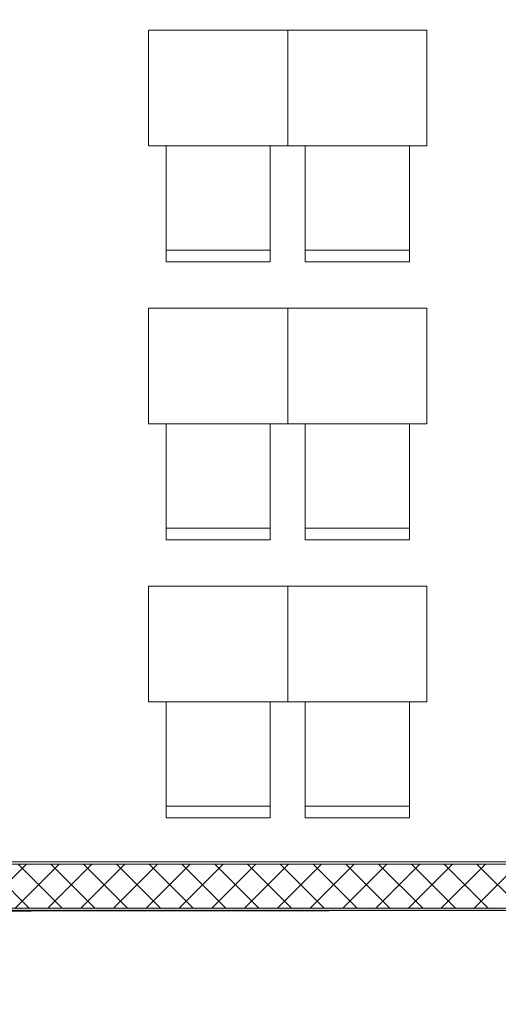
# Model space of a CAD drawing. Header units: millimetres. Extents: x 74467 to 235410, y -65 to 114857.
# Tile 187 of 256: x 124157 to 126222, y 70831 to 75081. Entities that reach past the tile are written whole.
import ezdxf
from ezdxf.enums import TextEntityAlignment as Align

# ---------------------------------------------------------------- set-up
doc = ezdxf.new("R2010")
doc.units = ezdxf.units.MM
doc.header["$MEASUREMENT"] = 0
doc.linetypes.add('Katkend topelt', pattern=[1093.611073, 529.166651, -211.666656, 141.111112, -211.666656])
doc.linetypes.add('Wipeout_Contour', pattern=[1000, 0, -1000])
for name, color, linetype in [('00 Kunstikonkursi LÜ jaoks asendi 2D', 7, 'Continuous'), ('00 Teljed.AR', 7, 'Continuous'), ('1235 Vahelaed.AR', 7, 'Continuous'), ('1311 Siseseinad.AR', 7, 'Continuous'), ('1326 Seinapinnad.SA', 7, 'Continuous'), ('1330 Sisustus.SA', 7, 'Continuous'), ('9350 Netopind.AR', 7, 'Continuous')]:
    doc.layers.add(name, color=color, linetype=linetype)
doc.styles.add('GENERATED_STYLE_3', font='txt')

# ---------------------------------------------------------------- blocks, each defined once
blk = doc.blocks.new('Slab_3_1', base_point=(121939.6, 71235.9))
at = {"color": 254, "linetype": 'Wipeout_Contour', "lineweight": 0, "ltscale": 852887.361332}
blk.add_wipeout([(121939.6, 71235.9), (121462.1, 67838), (123892.6, 67793.4), (123892.6, 69575.9), (126312.6, 69575.9), (126312.6, 71235.9)], dxfattribs=at).dxf.layer = '1235 Vahelaed.AR'
at = {"layer": '1235 Vahelaed.AR', "color": 7, "linetype": 'Continuous', "lineweight": 13, "flags": 128}
blk.add_lwpolyline([(126312.6, 71235.9), (121939.6, 71235.9)], dxfattribs=at)
blk = doc.blocks.new('Slab_22_1', base_point=(124307.1, 88081.6))
at = {"color": 254, "linetype": 'Wipeout_Contour', "lineweight": 0, "ltscale": 742907.755518}
blk.add_wipeout([(124307.1, 88081.6), (121939.6, 71235.9), (126312.6, 71235.9), (129692.6, 71235.9), (129692.6, 87324.7)], dxfattribs=at).dxf.layer = '1235 Vahelaed.AR'
at = {"layer": '1235 Vahelaed.AR', "color": 7, "linetype": 'Continuous', "lineweight": 13, "flags": 128}
blk.add_lwpolyline([(124307.1, 88081.6), (121939.6, 71235.9), (126312.6, 71235.9), (129692.6, 71235.9), (129692.6, 83745.5)], dxfattribs=at)
blk = doc.blocks.new('Liikumisruum_RG 103_3_1', base_point=(96460.4, 94557))
at = {"layer": '9350 Netopind.AR', "color": 7, "linetype": 'Continuous', "lineweight": 13, "flags": 128}
blk.add_lwpolyline([(129702.6, 93185.9), (129702.6, 71235.9), (123739.6, 71235.9), (123739.6, 69725.9), (129705.6, 69725.9), (129705.6, 67676.8), (132092.6, 67651.1), (132092.6, 69545.9), (131292.6, 69545.9), (131292.6, 72785.9), (132092.6, 72785.9), (132092.6, 78875.9), (131292.6, 78875.9), (131292.6, 81535.9), (132092.6, 81535.9), (132092.6, 85125.9), (131292.6, 85125.9), (131292.6, 87785.9), (132092.6, 87785.9), (132092.6, 89925.9), (131292.6, 89925.9), (131292.6, 93195.9)], dxfattribs=at)
blk = doc.blocks.new('Ainekabinet 2_PK 111_30_1', base_point=(123325, 77435.9))
at = {"layer": '9350 Netopind.AR', "color": 7, "linetype": 'Continuous', "lineweight": 13, "flags": 128}
blk.add_lwpolyline([(122085.9, 72277), (122006.6, 71712.5), (122412.6, 71655.4), (122383.1, 71445.9), (129502.6, 71445.9), (129502.6, 77435.9), (123225, 77435.9), (122810.9, 77435.9)], close=True, dxfattribs=at)
blk = doc.blocks.new('Wall_32_1', base_point=(129692.6, 71245.9))
at = {"layer": '1311 Siseseinad.AR', "linetype": 'Continuous', "lineweight": 13, "true_color": 0x50504f}
h = blk.add_hatch(dxfattribs=at)
h.set_pattern_fill('Plokk_õõnesbetoon_0001', color=251, style=0, pattern_type=2)
h.set_pattern_definition([(45, (0, 0), (-70.71068, 70.71068), []), (135, (0, 0), (70.71068, 70.71068), [])])
h.paths.add_polyline_path([(121942, 71245.9), (129502.6, 71245.9), (129502.6, 71435.9), (122371.6, 71435.9), (122345.6, 71250.8), (121950.5, 71306.3)])
at = {"layer": '1311 Siseseinad.AR', "color": 7, "linetype": 'Continuous', "lineweight": 15, "flags": 128}
for points in [[(129502.6, 71435.9), (122371.6, 71435.9)], [(121942, 71245.9), (129502.6, 71245.9)]]:
    blk.add_lwpolyline(points, dxfattribs=at)
blk = doc.blocks.new('Wall_262_1', base_point=(129692.6, 71245.9))
at = {"layer": '1326 Seinapinnad.SA', "linetype": 'Continuous', "lineweight": 0, "true_color": 0xfefefe}
blk.add_hatch(color=7, dxfattribs=at).paths.add_polyline_path([(129692.6, 71245.9), (121941, 71245.9), (121941, 71235.9), (129692.6, 71235.9)])
at = {"layer": '1326 Seinapinnad.SA', "color": 7, "linetype": 'Continuous', "lineweight": 15, "flags": 128}
for points in [[(129692.6, 71245.9), (121941, 71245.9)], [(121941, 71235.9), (129692.6, 71235.9)]]:
    blk.add_lwpolyline(points, dxfattribs=at)
blk = doc.blocks.new('Wall_269_1', base_point=(122371.6, 71435.9))
at = {"layer": '1326 Seinapinnad.SA', "linetype": 'Continuous', "lineweight": 0, "true_color": 0xfefefe}
blk.add_hatch(color=7, dxfattribs=at).paths.add_polyline_path([(122381.7, 71435.9), (129502.6, 71435.9), (129502.6, 71445.9), (122383.1, 71445.9)])
at = {"layer": '1326 Seinapinnad.SA', "color": 7, "linetype": 'Continuous', "lineweight": 15, "flags": 128}
for points in [[(122371.6, 71435.9), (129502.6, 71435.9)], [(129502.6, 71445.9), (122383.1, 71445.9)]]:
    blk.add_lwpolyline(points, dxfattribs=at)
blk = doc.blocks.new('Wall_574_1', base_point=(122373, 71435.9))
at = {"color": 254, "linetype": 'Wipeout_Contour', "lineweight": 0, "ltscale": 578135.032796}
blk.add_wipeout([(122373, 71435.9), (128892.6, 71435.9), (128892.6, 71445.9), (122373, 71445.9)], dxfattribs=at).dxf.layer = '1326 Seinapinnad.SA'
at = {"layer": '1326 Seinapinnad.SA', "color": 7, "linetype": 'Continuous', "lineweight": 13, "flags": 128}
for points in [[(128892.6, 71445.9), (122373, 71445.9)], [(122373, 71435.9), (128892.6, 71435.9)]]:
    blk.add_lwpolyline(points, dxfattribs=at)
blk = doc.blocks.new('Chair 10 24[147]_1', base_point=(124788.4, 74036.2))
at = {"layer": '1330 Sisustus.SA', "color": 253, "linetype": 'Continuous', "lineweight": 13, "true_color": 0xa5a6a4}
blk.add_line((124788.4, 74086.2), (125238.4, 74086.2), dxfattribs=at)
at = {"layer": '1330 Sisustus.SA', "color": 253, "linetype": 'Continuous', "lineweight": 13, "true_color": 0xa5a6a4, "flags": 128}
blk.add_lwpolyline([(124788.4, 74536.2), (125238.4, 74536.2), (125238.4, 74036.2), (124788.4, 74036.2)], close=True, dxfattribs=at)
blk = doc.blocks.new('Dining Table 01 24[148]_1', base_point=(125313.4, 75036.2))
at = {"layer": '1330 Sisustus.SA', "color": 253, "linetype": 'Continuous', "lineweight": 13, "true_color": 0xa5a6a4}
for p, q in [((125313.4, 75036.2), (124713.4, 75036.2)), ((124713.4, 75036.2), (124713.4, 74536.2)), ((125313.4, 74536.2), (125313.4, 75036.2)), ((124713.4, 74536.2), (125313.4, 74536.2))]:
    blk.add_line(p, q, dxfattribs=at)
at = {"layer": '1330 Sisustus.SA', "color": 253, "linetype": 'Continuous', "lineweight": 13, "true_color": 0xa5a6a4, "flags": 128}
blk.add_lwpolyline([(125313.4, 75036.2), (124713.4, 75036.2), (124713.4, 74536.2), (125313.4, 74536.2)], close=True, dxfattribs=at)
blk = doc.blocks.new('Chair 10 24[149]_1', base_point=(125388.4, 74036.2))
at = {"layer": '1330 Sisustus.SA', "color": 253, "linetype": 'Continuous', "lineweight": 13, "true_color": 0xa5a6a4}
blk.add_line((125388.4, 74086.2), (125838.4, 74086.2), dxfattribs=at)
at = {"layer": '1330 Sisustus.SA', "color": 253, "linetype": 'Continuous', "lineweight": 13, "true_color": 0xa5a6a4, "flags": 128}
blk.add_lwpolyline([(125388.4, 74536.2), (125838.4, 74536.2), (125838.4, 74036.2), (125388.4, 74036.2)], close=True, dxfattribs=at)
blk = doc.blocks.new('Dining Table 01 24[150]_1', base_point=(125913.4, 75036.2))
at = {"layer": '1330 Sisustus.SA', "color": 253, "linetype": 'Continuous', "lineweight": 13, "true_color": 0xa5a6a4}
for p, q in [((125913.4, 75036.2), (125313.4, 75036.2)), ((125313.4, 75036.2), (125313.4, 74536.2)), ((125913.4, 74536.2), (125913.4, 75036.2)), ((125313.4, 74536.2), (125913.4, 74536.2))]:
    blk.add_line(p, q, dxfattribs=at)
at = {"layer": '1330 Sisustus.SA', "color": 253, "linetype": 'Continuous', "lineweight": 13, "true_color": 0xa5a6a4, "flags": 128}
blk.add_lwpolyline([(125913.4, 75036.2), (125313.4, 75036.2), (125313.4, 74536.2), (125913.4, 74536.2)], close=True, dxfattribs=at)
blk = doc.blocks.new('Chair 10 24[159]_1', base_point=(124788.4, 72836.2))
at = {"layer": '1330 Sisustus.SA', "color": 253, "linetype": 'Continuous', "lineweight": 13, "true_color": 0xa5a6a4}
blk.add_line((124788.4, 72886.2), (125238.4, 72886.2), dxfattribs=at)
at = {"layer": '1330 Sisustus.SA', "color": 253, "linetype": 'Continuous', "lineweight": 13, "true_color": 0xa5a6a4, "flags": 128}
blk.add_lwpolyline([(124788.4, 73336.2), (125238.4, 73336.2), (125238.4, 72836.2), (124788.4, 72836.2)], close=True, dxfattribs=at)
blk = doc.blocks.new('Dining Table 01 24[160]_1', base_point=(125313.4, 73836.2))
at = {"layer": '1330 Sisustus.SA', "color": 253, "linetype": 'Continuous', "lineweight": 13, "true_color": 0xa5a6a4}
for p, q in [((125313.4, 73836.2), (124713.4, 73836.2)), ((124713.4, 73836.2), (124713.4, 73336.2)), ((125313.4, 73336.2), (125313.4, 73836.2)), ((124713.4, 73336.2), (125313.4, 73336.2))]:
    blk.add_line(p, q, dxfattribs=at)
at = {"layer": '1330 Sisustus.SA', "color": 253, "linetype": 'Continuous', "lineweight": 13, "true_color": 0xa5a6a4, "flags": 128}
blk.add_lwpolyline([(125313.4, 73836.2), (124713.4, 73836.2), (124713.4, 73336.2), (125313.4, 73336.2)], close=True, dxfattribs=at)
blk = doc.blocks.new('Chair 10 24[161]_1', base_point=(125388.4, 72836.2))
at = {"layer": '1330 Sisustus.SA', "color": 253, "linetype": 'Continuous', "lineweight": 13, "true_color": 0xa5a6a4}
blk.add_line((125388.4, 72886.2), (125838.4, 72886.2), dxfattribs=at)
at = {"layer": '1330 Sisustus.SA', "color": 253, "linetype": 'Continuous', "lineweight": 13, "true_color": 0xa5a6a4, "flags": 128}
blk.add_lwpolyline([(125388.4, 73336.2), (125838.4, 73336.2), (125838.4, 72836.2), (125388.4, 72836.2)], close=True, dxfattribs=at)
blk = doc.blocks.new('Dining Table 01 24[162]_1', base_point=(125913.4, 73836.2))
at = {"layer": '1330 Sisustus.SA', "color": 253, "linetype": 'Continuous', "lineweight": 13, "true_color": 0xa5a6a4}
for p, q in [((125913.4, 73836.2), (125313.4, 73836.2)), ((125313.4, 73836.2), (125313.4, 73336.2)), ((125913.4, 73336.2), (125913.4, 73836.2)), ((125313.4, 73336.2), (125913.4, 73336.2))]:
    blk.add_line(p, q, dxfattribs=at)
at = {"layer": '1330 Sisustus.SA', "color": 253, "linetype": 'Continuous', "lineweight": 13, "true_color": 0xa5a6a4, "flags": 128}
blk.add_lwpolyline([(125913.4, 73836.2), (125313.4, 73836.2), (125313.4, 73336.2), (125913.4, 73336.2)], close=True, dxfattribs=at)
blk = doc.blocks.new('Chair 10 24[171]_1', base_point=(124788.4, 71636.2))
at = {"layer": '1330 Sisustus.SA', "color": 253, "linetype": 'Continuous', "lineweight": 13, "true_color": 0xa5a6a4}
blk.add_line((124788.4, 71686.2), (125238.4, 71686.2), dxfattribs=at)
at = {"layer": '1330 Sisustus.SA', "color": 253, "linetype": 'Continuous', "lineweight": 13, "true_color": 0xa5a6a4, "flags": 128}
blk.add_lwpolyline([(124788.4, 72136.2), (125238.4, 72136.2), (125238.4, 71636.2), (124788.4, 71636.2)], close=True, dxfattribs=at)
blk = doc.blocks.new('Dining Table 01 24[172]_1', base_point=(125313.4, 72636.2))
at = {"layer": '1330 Sisustus.SA', "color": 253, "linetype": 'Continuous', "lineweight": 13, "true_color": 0xa5a6a4}
for p, q in [((125313.4, 72636.2), (124713.4, 72636.2)), ((124713.4, 72636.2), (124713.4, 72136.2)), ((125313.4, 72136.2), (125313.4, 72636.2)), ((124713.4, 72136.2), (125313.4, 72136.2))]:
    blk.add_line(p, q, dxfattribs=at)
at = {"layer": '1330 Sisustus.SA', "color": 253, "linetype": 'Continuous', "lineweight": 13, "true_color": 0xa5a6a4, "flags": 128}
blk.add_lwpolyline([(125313.4, 72636.2), (124713.4, 72636.2), (124713.4, 72136.2), (125313.4, 72136.2)], close=True, dxfattribs=at)
blk = doc.blocks.new('Chair 10 24[173]_1', base_point=(125388.4, 71636.2))
at = {"layer": '1330 Sisustus.SA', "color": 253, "linetype": 'Continuous', "lineweight": 13, "true_color": 0xa5a6a4}
blk.add_line((125388.4, 71686.2), (125838.4, 71686.2), dxfattribs=at)
at = {"layer": '1330 Sisustus.SA', "color": 253, "linetype": 'Continuous', "lineweight": 13, "true_color": 0xa5a6a4, "flags": 128}
blk.add_lwpolyline([(125388.4, 72136.2), (125838.4, 72136.2), (125838.4, 71636.2), (125388.4, 71636.2)], close=True, dxfattribs=at)
blk = doc.blocks.new('Dining Table 01 24[174]_1', base_point=(125913.4, 72636.2))
at = {"layer": '1330 Sisustus.SA', "color": 253, "linetype": 'Continuous', "lineweight": 13, "true_color": 0xa5a6a4}
for p, q in [((125913.4, 72636.2), (125313.4, 72636.2)), ((125313.4, 72636.2), (125313.4, 72136.2)), ((125913.4, 72136.2), (125913.4, 72636.2)), ((125313.4, 72136.2), (125913.4, 72136.2))]:
    blk.add_line(p, q, dxfattribs=at)
at = {"layer": '1330 Sisustus.SA', "color": 253, "linetype": 'Continuous', "lineweight": 13, "true_color": 0xa5a6a4, "flags": 128}
blk.add_lwpolyline([(125913.4, 72636.2), (125313.4, 72636.2), (125313.4, 72136.2), (125913.4, 72136.2)], close=True, dxfattribs=at)
blk = doc.blocks.new('Standard grid marker_7')
at = {"layer": '00 Teljed.AR', "color": 252, "linetype": 'Katkend topelt', "lineweight": 13, "true_color": 0x8c8d8c}
blk.add_line((1179.4, 0), (38064.5, 0), dxfattribs=at)
at = {"layer": '00 Teljed.AR', "color": 252, "lineweight": 13, "true_color": 0x8c8d8c, "style": 'GENERATED_STYLE_3'}
for tag, p in [('AC_MarkerText_1_0', (-200, -191.4)), ('AC_MarkerText_1_1', (39443.9, -191.4))]:
    blk.add_attdef(tag, text='', height=200, rotation=180, dxfattribs=at).set_placement(p, align=Align.TOP_CENTER)

msp = doc.modelspace()

# ---------------------------------------------------------------- block references
at = {"layer": '1235 Vahelaed.AR', "color": 7, "linetype": 'Continuous', "lineweight": 13}
msp.add_blockref('Slab_3_1', (121939.6, 71235.9), dxfattribs=at)

# ---------------------------------------------------------------- next in the draw order: block references
msp.add_blockref('Slab_22_1', (124307.1, 88081.6), dxfattribs=at)

# ---------------------------------------------------------------- next in the draw order: linework, layer by layer
at = {"layer": '00 Kunstikonkursi LÜ jaoks asendi 2D', "color": 7, "linetype": 'Continuous', "lineweight": 13, "flags": 128}
for points in [[(85212.3, 103505.9), (80740.1, 71575.3), (94839, 69600.8), (97910.8, 91471.6), (123957.8, 87832), (121631.9, 71230), (139853.7, 71250.7), (139838.5, 103531.6)], [(121631.9, 71230), (121180.2, 68000.7), (139640.4, 67681.9), (139638.7, 71250.6)]]:
    msp.add_lwpolyline(points, close=True, dxfattribs=at)
at = {"layer": '9350 Netopind.AR', "color": 7, "linetype": 'Continuous', "lineweight": 0, "true_color": 0xfaefc5, "flags": 128}
msp.add_lwpolyline([(129702.6, 93185.9), (129702.6, 71235.9), (123739.6, 71235.9), (123739.6, 69725.9), (129705.6, 69725.9), (129705.6, 67676.8), (132092.6, 67651.1), (132092.6, 69545.9), (131292.6, 69545.9), (131292.6, 72785.9), (132092.6, 72785.9), (132092.6, 78875.9), (131292.6, 78875.9), (131292.6, 81535.9), (132092.6, 81535.9), (132092.6, 85125.9), (131292.6, 85125.9), (131292.6, 87785.9), (132092.6, 87785.9), (132092.6, 89925.9), (131292.6, 89925.9), (131292.6, 93195.9)], dxfattribs=at)
at = {"layer": '9350 Netopind.AR', "color": 253, "linetype": 'Continuous', "lineweight": 0, "true_color": 0xbbb393, "flags": 128}
msp.add_lwpolyline([(122085.9, 72277), (122006.6, 71712.5), (122412.6, 71655.4), (122383.1, 71445.9), (129502.6, 71445.9), (129502.6, 77435.9), (123225, 77435.9), (122810.9, 77435.9)], close=True, dxfattribs=at)

# ---------------------------------------------------------------- next in the draw order: block references
at = {"layer": '1311 Siseseinad.AR', "color": 7, "lineweight": 15}
msp.add_blockref('Wall_32_1', (129692.6, 71245.9), dxfattribs=at)
at = {"layer": '1326 Seinapinnad.SA', "color": 7, "lineweight": 15}
for name, p in [('Wall_269_1', (122371.6, 71435.9)), ('Wall_262_1', (129692.6, 71245.9))]:
    msp.add_blockref(name, p, dxfattribs=at)
at = {"layer": '1330 Sisustus.SA', "color": 253, "linetype": 'Continuous', "lineweight": 13, "true_color": 0xa5a6a4}
for name, p in [('Dining Table 01 24[148]_1', (125313.4, 75036.2)), ('Dining Table 01 24[150]_1', (125913.4, 75036.2)), ('Chair 10 24[147]_1', (124788.4, 74036.2)), ('Chair 10 24[149]_1', (125388.4, 74036.2)), ('Dining Table 01 24[160]_1', (125313.4, 73836.2)), ('Dining Table 01 24[162]_1', (125913.4, 73836.2)), ('Chair 10 24[159]_1', (124788.4, 72836.2)), ('Chair 10 24[161]_1', (125388.4, 72836.2)), ('Dining Table 01 24[172]_1', (125313.4, 72636.2)), ('Dining Table 01 24[174]_1', (125913.4, 72636.2)), ('Chair 10 24[171]_1', (124788.4, 71636.2)), ('Chair 10 24[173]_1', (125388.4, 71636.2))]:
    msp.add_blockref(name, p, dxfattribs=at)
at = {"layer": '9350 Netopind.AR', "color": 7, "linetype": 'Continuous', "lineweight": 13}
msp.add_blockref('Liikumisruum_RG 103_3_1', (96460.4, 94557), dxfattribs=at)
at = {"layer": '9350 Netopind.AR', "color": 12, "linetype": 'Continuous', "lineweight": 13, "true_color": 0xdf0000}
msp.add_blockref('Ainekabinet 2_PK 111_30_1', (123325, 77435.9), dxfattribs=at)

# ---------------------------------------------------------------- next in the draw order: block references
at = {"layer": '1326 Seinapinnad.SA', "color": 7, "lineweight": 15}
msp.add_blockref('Wall_574_1', (122373, 71435.9), dxfattribs=at)

# ---------------------------------------------------------------- next in the draw order: block references
at = {"layer": '00 Teljed.AR', "color": 7, "linetype": 'Continuous', "lineweight": 13, "zscale": 1000, "rotation": 180}
msp.add_blockref('Standard grid marker_7', (144446.7, 71245.9), dxfattribs=at)

doc.saveas('drawing.dxf')
